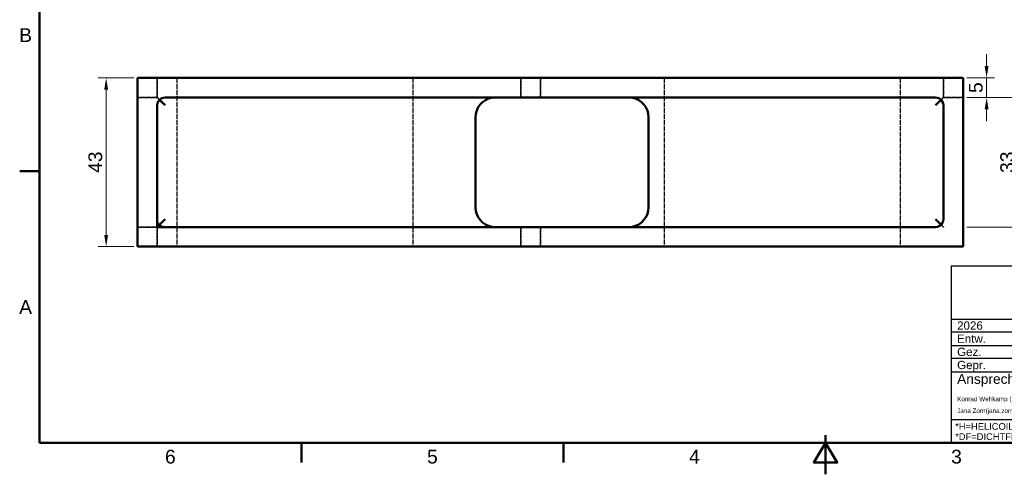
# Model space of a CAD drawing. Header units: metres. Extents: x 2 to 418, y 2 to 295.
# Tile 1 of 4: x 5 to 256, y 2 to 118. Entities that reach past the tile are written whole.
import ezdxf
from ezdxf.enums import TextEntityAlignment as Align

# ---------------------------------------------------------------- set-up
doc = ezdxf.new("R2010")
doc.units = ezdxf.units.M
doc.linetypes.add('DASHED', pattern=[1.524, 1.27, -0.254])
for name, color, linetype, lineweight in [('MASS', 7, 'CONTINUOUS', 18), ('RAHMEN', 7, 'CONTINUOUS', 50), ('SCHRIFTFELD', 7, 'Continuous', 25), ('SICHT', 7, 'CONTINUOUS', 50), ('TEXT', 7, 'CONTINUOUS', 25), ('VERDECKT', 7, 'DASHED', 25)]:
    doc.layers.add(name, color=color, linetype=linetype, lineweight=lineweight)
doc.styles.add('ISO', font='arial.ttf')
doc.styles.get("Standard").update_dxf_attribs({"font": 'arial.ttf'})
doc.dimstyles.new('ISO_HZ', dxfattribs={"dimtxt": 3.5, "dimasz": 3, "dimexe": 2, "dimexo": 1, "dimgap": 1, "dimtad": 1, "dimtxsty": 'Standard', "dimcen": 2.5, "dimclrd": 7, "dimclre": 7, "dimclrt": 7, "dimazin": 3, "dimtfac": 1, "dimtmove": 0, "dimatfit": 3, "dimlwd": 18, "dimlwe": 18})

msp = doc.modelspace()

# ---------------------------------------------------------------- linework, layer by layer
at = {"layer": 'RAHMEN'}
for p, q in [((10, 79.25), (5, 79.25)), ((210, 2), (210, 12)), ((76.667, 10), (76.667, 5)), ((143.333, 10), (143.333, 5)), ((210, 10), (210, 5))]:
    msp.add_line(p, q, dxfattribs=at)
for points in [[(10, 10), (410, 10), (410, 287), (10, 287)], [(210, 10), (207, 5), (213, 5)]]:
    msp.add_lwpolyline(points, close=True, dxfattribs=at)
at = {"layer": 'SCHRIFTFELD'}
for p, q in [((242, 41.5), (294, 41.5)), ((242, 38.3), (294, 38.3)), ((242, 34.8), (294, 34.8)), ((242, 31.6), (294, 31.6)), ((242, 28.1), (410, 28.1)), ((242, 16), (410, 16))]:
    msp.add_line(p, q, dxfattribs=at)
msp.add_lwpolyline([(242, 10), (410, 10), (410, 55), (242, 55)], close=True, dxfattribs=at)
at = {"layer": 'SICHT'}
for points in [[(245, 103), (35, 103)], [(35, 103), (35, 60)], [(245, 103), (245, 60)], [(42, 98), (41.482, 97.932), (41, 97.732), (40.586, 97.414), (40.268, 97), (40.068, 96.518), (40, 96)], [(42, 98), (238, 98)], [(126, 98), (125.132, 97.924), (124.29, 97.698), (123.5, 97.33), (122.786, 96.83), (122.17, 96.214), (121.67, 95.5), (121.302, 94.71), (121.076, 93.868), (121, 93)], [(165, 93), (164.924, 93.868), (164.698, 94.71), (164.33, 95.5), (163.83, 96.214), (163.214, 96.83), (162.5, 97.33), (161.71, 97.698), (160.868, 97.924), (160, 98)], [(240, 96), (239.932, 96.518), (239.732, 97), (239.414, 97.414), (239, 97.732), (238.518, 97.932), (238, 98)], [(40, 65), (40, 96)], [(40.586, 97.414), (40.667, 97.333), (40.753, 97.247), (40.843, 97.157), (40.936, 97.064), (41.033, 96.967), (41.132, 96.868), (41.235, 96.765), (41.339, 96.661), (41.446, 96.554), (41.555, 96.445), (41.665, 96.335), (41.776, 96.224), (41.888, 96.112), (42, 96)], [(238, 96), (238.112, 96.112), (238.224, 96.224), (238.335, 96.335), (238.445, 96.445), (238.554, 96.554), (238.661, 96.661), (238.765, 96.765), (238.868, 96.868), (238.967, 96.967), (239.064, 97.064), (239.157, 97.157), (239.247, 97.247), (239.333, 97.333), (239.414, 97.414)], [(240, 96), (240, 67)], [(121, 70), (121, 93)], [(165, 93), (165, 70)], [(121, 70), (121.076, 69.132), (121.302, 68.29), (121.67, 67.5), (122.17, 66.786), (122.786, 66.17), (123.5, 65.67), (124.29, 65.302), (125.132, 65.076), (126, 65)], [(160, 65), (160.868, 65.076), (161.71, 65.302), (162.5, 65.67), (163.214, 66.17), (163.83, 66.786), (164.33, 67.5), (164.698, 68.29), (164.924, 69.132), (165, 70)], [(42, 67), (41.776, 66.776), (41.555, 66.555), (41.339, 66.339), (41.132, 66.132), (40.936, 65.936), (40.753, 65.753), (40.586, 65.586), (40.436, 65.436), (40.307, 65.307), (40.198, 65.198), (40.112, 65.112), (40.05, 65.05), (40.013, 65.013), (40, 65)], [(238, 67), (238.112, 66.888), (238.224, 66.776), (238.335, 66.665), (238.445, 66.555), (238.554, 66.446), (238.661, 66.339), (238.765, 66.235), (238.868, 66.132), (238.967, 66.033), (239.064, 65.936), (239.157, 65.843), (239.247, 65.753), (239.333, 65.667), (239.414, 65.586)], [(238, 65), (238.518, 65.068), (239, 65.268), (239.414, 65.586), (239.732, 66), (239.932, 66.482), (240, 67)], [(238, 65), (40, 65)], [(245, 60), (35, 60)]]:
    msp.add_lwpolyline(points, dxfattribs=at)
at = {"layer": 'VERDECKT'}
for points in [[(35, 103), (245, 103)], [(35, 103), (35, 60)], [(40, 103), (40, 98)], [(42, 103), (41.776, 103), (41.555, 103), (41.339, 103), (41.132, 103), (40.936, 103), (40.753, 103), (40.586, 103), (40.436, 103), (40.307, 103), (40.198, 103), (40.112, 103), (40.05, 103), (40.013, 103), (40, 103)], [(40, 103), (40.013, 103), (40.05, 103), (40.112, 103), (40.198, 103), (40.307, 103), (40.436, 103), (40.586, 103), (40.753, 103), (40.936, 103), (41.132, 103), (41.339, 103), (41.555, 103), (41.776, 103), (42, 103)], [(40, 98), (40, 103)], [(40, 103), (40, 98)], [(42, 103), (41.776, 103), (41.555, 103), (41.339, 103), (41.132, 103), (40.936, 103), (40.753, 103), (40.586, 103), (40.436, 103), (40.307, 103), (40.198, 103), (40.112, 103), (40.05, 103), (40.013, 103), (40, 103)], [(40, 103), (40.013, 103), (40.05, 103), (40.112, 103), (40.198, 103), (40.307, 103), (40.436, 103), (40.586, 103), (40.753, 103), (40.936, 103), (41.132, 103), (41.339, 103), (41.555, 103), (41.776, 103), (42, 103)], [(40, 98), (40, 103)], [(130.5, 103), (42, 103)], [(42, 103), (130.5, 103)], [(42, 103), (127.5, 103)], [(127.5, 103), (42, 103)], [(48, 103), (47.664, 103), (47.332, 103), (47.009, 103), (46.698, 103), (46.404, 103), (46.13, 103), (45.879, 103), (45.655, 103), (45.46, 103), (45.297, 103), (45.168, 103), (45.075, 103), (45.019, 103), (45, 103)], [(45, 103), (45.019, 103), (45.075, 103), (45.168, 103), (45.297, 103), (45.46, 103), (45.655, 103), (45.879, 103), (46.13, 103), (46.404, 103), (46.698, 103), (47.009, 103), (47.332, 103), (47.664, 103), (48, 103)], [(45, 103), (45, 60)], [(102, 103), (48, 103)], [(48, 103), (102, 103)], [(102, 103), (102.336, 103), (102.668, 103), (102.991, 103), (103.302, 103), (103.596, 103), (103.87, 103), (104.121, 103), (104.345, 103), (104.54, 103), (104.703, 103), (104.832, 103), (104.925, 103), (104.981, 103), (105, 103)], [(105, 103), (104.981, 103), (104.925, 103), (104.832, 103), (104.703, 103), (104.54, 103), (104.345, 103), (104.121, 103), (103.87, 103), (103.596, 103), (103.302, 103), (102.991, 103), (102.668, 103), (102.336, 103), (102, 103)], [(105, 103), (105, 60)], [(132.5, 103), (132.469, 103), (132.375, 103), (132.219, 103), (132.005, 103), (131.734, 103), (131.409, 103), (131.036, 103), (130.617, 103), (130.16, 103), (129.669, 103), (129.151, 103), (128.613, 103), (128.06, 103), (127.5, 103)], [(127.5, 103), (128.06, 103), (128.613, 103), (129.151, 103), (129.669, 103), (130.16, 103), (130.617, 103), (131.036, 103), (131.409, 103), (131.734, 103), (132.005, 103), (132.219, 103), (132.375, 103), (132.469, 103), (132.5, 103)], [(130.5, 103), (130.724, 103), (130.945, 103), (131.161, 103), (131.368, 103), (131.564, 103), (131.747, 103), (131.914, 103), (132.064, 103), (132.193, 103), (132.302, 103), (132.388, 103), (132.45, 103), (132.487, 103), (132.5, 103)], [(132.5, 103), (132.487, 103), (132.45, 103), (132.388, 103), (132.302, 103), (132.193, 103), (132.064, 103), (131.914, 103), (131.747, 103), (131.564, 103), (131.368, 103), (131.161, 103), (130.945, 103), (130.724, 103), (130.5, 103)], [(132.5, 103), (132.5, 98)], [(132.5, 98), (132.5, 103)], [(132.5, 103), (132.5, 98)], [(132.5, 98), (132.5, 103)], [(137.5, 103), (137.513, 103), (137.55, 103), (137.612, 103), (137.698, 103), (137.807, 103), (137.936, 103), (138.086, 103), (138.253, 103), (138.436, 103), (138.632, 103), (138.839, 103), (139.055, 103), (139.276, 103), (139.5, 103)], [(137.5, 98), (137.5, 103)], [(137.5, 103), (137.5, 98)], [(137.5, 103), (137.5, 98)], [(139.5, 103), (139.276, 103), (139.055, 103), (138.839, 103), (138.632, 103), (138.436, 103), (138.253, 103), (138.086, 103), (137.936, 103), (137.807, 103), (137.698, 103), (137.612, 103), (137.55, 103), (137.513, 103), (137.5, 103)], [(142.5, 103), (141.94, 103), (141.387, 103), (140.849, 103), (140.331, 103), (139.84, 103), (139.383, 103), (138.964, 103), (138.591, 103), (138.266, 103), (137.995, 103), (137.781, 103), (137.625, 103), (137.531, 103), (137.5, 103)], [(137.5, 103), (137.531, 103), (137.625, 103), (137.781, 103), (137.995, 103), (138.266, 103), (138.591, 103), (138.964, 103), (139.383, 103), (139.84, 103), (140.331, 103), (140.849, 103), (141.387, 103), (141.94, 103), (142.5, 103)], [(137.5, 98), (137.5, 103)], [(139.5, 103), (238, 103)], [(238, 103), (139.5, 103)], [(142.5, 103), (238, 103)], [(240, 103), (142.5, 103)], [(172, 103), (171.664, 103), (171.332, 103), (171.009, 103), (170.698, 103), (170.404, 103), (170.13, 103), (169.879, 103), (169.655, 103), (169.46, 103), (169.297, 103), (169.168, 103), (169.075, 103), (169.019, 103), (169, 103)], [(169, 103), (169.019, 103), (169.075, 103), (169.168, 103), (169.297, 103), (169.46, 103), (169.655, 103), (169.879, 103), (170.13, 103), (170.404, 103), (170.698, 103), (171.009, 103), (171.332, 103), (171.664, 103), (172, 103)], [(169, 103), (169, 60)], [(226, 103), (172, 103)], [(172, 103), (226, 103)], [(226, 103), (226.336, 103), (226.668, 103), (226.991, 103), (227.302, 103), (227.596, 103), (227.87, 103), (228.121, 103), (228.345, 103), (228.54, 103), (228.703, 103), (228.832, 103), (228.925, 103), (228.981, 103), (229, 103)], [(229, 103), (228.981, 103), (228.925, 103), (228.832, 103), (228.703, 103), (228.54, 103), (228.345, 103), (228.121, 103), (227.87, 103), (227.596, 103), (227.302, 103), (226.991, 103), (226.668, 103), (226.336, 103), (226, 103)], [(229, 103), (229, 60)], [(240, 103), (239.987, 103), (239.95, 103), (239.888, 103), (239.802, 103), (239.693, 103), (239.564, 103), (239.414, 103), (239.247, 103), (239.064, 103), (238.868, 103), (238.661, 103), (238.445, 103), (238.224, 103), (238, 103)], [(238, 103), (238.224, 103), (238.445, 103), (238.661, 103), (238.868, 103), (239.064, 103), (239.247, 103), (239.414, 103), (239.564, 103), (239.693, 103), (239.802, 103), (239.888, 103), (239.95, 103), (239.987, 103), (240, 103)], [(240, 103), (239.987, 103), (239.95, 103), (239.888, 103), (239.802, 103), (239.693, 103), (239.564, 103), (239.414, 103), (239.247, 103), (239.064, 103), (238.868, 103), (238.661, 103), (238.445, 103), (238.224, 103), (238, 103)], [(240, 98), (240, 103)], [(240, 98), (240, 103)], [(240, 103), (240, 98)], [(240, 98), (240, 103)], [(245, 103), (245, 60)], [(35, 98), (35, 97.987), (35, 97.95), (35, 97.888), (35, 97.802), (35, 97.693), (35, 97.564), (35, 97.414), (35, 97.247), (35, 97.064), (35, 96.868), (35, 96.661), (35, 96.445), (35, 96.224), (35, 96)], [(40, 98), (35, 98)], [(35, 98), (40, 98)], [(35, 96), (35, 96.224), (35, 96.445), (35, 96.661), (35, 96.868), (35, 97.064), (35, 97.247), (35, 97.414), (35, 97.564), (35, 97.693), (35, 97.802), (35, 97.888), (35, 97.95), (35, 97.987), (35, 98)], [(35, 98), (35, 97.987), (35, 97.95), (35, 97.888), (35, 97.802), (35, 97.693), (35, 97.564), (35, 97.414), (35, 97.247), (35, 97.064), (35, 96.868), (35, 96.661), (35, 96.445), (35, 96.224), (35, 96)], [(40, 98), (35, 98)], [(35, 98), (40, 98)], [(35, 96), (35, 96.224), (35, 96.445), (35, 96.661), (35, 96.868), (35, 97.064), (35, 97.247), (35, 97.414), (35, 97.564), (35, 97.693), (35, 97.802), (35, 97.888), (35, 97.95), (35, 97.987), (35, 98)], [(40, 98), (40.003, 97.997), (40.013, 97.987), (40.028, 97.972), (40.05, 97.95), (40.078, 97.922), (40.112, 97.888), (40.152, 97.848), (40.198, 97.802), (40.25, 97.75), (40.307, 97.693), (40.369, 97.631), (40.436, 97.564), (40.509, 97.491), (40.586, 97.414)], [(40, 96), (40.068, 96.518), (40.268, 97), (40.586, 97.414), (41, 97.732), (41.482, 97.932), (42, 98)], [(42, 96), (41.776, 96.224), (41.555, 96.445), (41.339, 96.661), (41.132, 96.868), (40.936, 97.064), (40.753, 97.247), (40.586, 97.414), (40.436, 97.564), (40.307, 97.693), (40.198, 97.802), (40.112, 97.888), (40.05, 97.95), (40.013, 97.987), (40, 98)], [(40, 98), (40.003, 97.997), (40.013, 97.987), (40.028, 97.972), (40.05, 97.95), (40.078, 97.922), (40.112, 97.888), (40.152, 97.848), (40.198, 97.802), (40.25, 97.75), (40.307, 97.693), (40.369, 97.631), (40.436, 97.564), (40.509, 97.491), (40.586, 97.414)], [(40.586, 97.414), (40.509, 97.491), (40.436, 97.564), (40.369, 97.631), (40.307, 97.693), (40.25, 97.75), (40.198, 97.802), (40.152, 97.848), (40.112, 97.888), (40.078, 97.922), (40.05, 97.95), (40.028, 97.972), (40.013, 97.987), (40.003, 97.997), (40, 98)], [(40.586, 97.414), (40.667, 97.491), (40.753, 97.564), (40.843, 97.631), (40.936, 97.693), (41.033, 97.75), (41.132, 97.802), (41.235, 97.848), (41.339, 97.888), (41.446, 97.922), (41.555, 97.95), (41.665, 97.972), (41.776, 97.987), (41.888, 97.997), (42, 98)], [(42, 98), (41.888, 97.997), (41.776, 97.987), (41.665, 97.972), (41.555, 97.95), (41.446, 97.922), (41.339, 97.888), (41.235, 97.848), (41.132, 97.802), (41.033, 97.75), (40.936, 97.693), (40.843, 97.631), (40.753, 97.564), (40.667, 97.491), (40.586, 97.414)], [(130.5, 98), (42, 98)], [(42, 98), (130.5, 98)], [(238, 98), (42, 98)], [(121, 93), (121.076, 93.868), (121.302, 94.71), (121.67, 95.5), (122.17, 96.214), (122.786, 96.83), (123.5, 97.33), (124.29, 97.698), (125.132, 97.924), (126, 98)], [(126, 98), (127.5, 98)], [(127.5, 98), (126, 98)], [(127.5, 98), (128.06, 98), (128.613, 98), (129.151, 98), (129.669, 98), (130.16, 98), (130.617, 98), (131.036, 98), (131.409, 98), (131.734, 98), (132.005, 98), (132.219, 98), (132.375, 98), (132.469, 98), (132.5, 98)], [(132.5, 98), (132.469, 98), (132.375, 98), (132.219, 98), (132.005, 98), (131.734, 98), (131.409, 98), (131.036, 98), (130.617, 98), (130.16, 98), (129.669, 98), (129.151, 98), (128.613, 98), (128.06, 98), (127.5, 98)], [(132.5, 98), (132.487, 98), (132.45, 98), (132.388, 98), (132.302, 98), (132.193, 98), (132.064, 98), (131.914, 98), (131.747, 98), (131.564, 98), (131.368, 98), (131.161, 98), (130.945, 98), (130.724, 98), (130.5, 98)], [(130.5, 98), (130.724, 98), (130.945, 98), (131.161, 98), (131.368, 98), (131.564, 98), (131.747, 98), (131.914, 98), (132.064, 98), (132.193, 98), (132.302, 98), (132.388, 98), (132.45, 98), (132.487, 98), (132.5, 98)], [(139.5, 98), (139.276, 98), (139.055, 98), (138.839, 98), (138.632, 98), (138.436, 98), (138.253, 98), (138.086, 98), (137.936, 98), (137.807, 98), (137.698, 98), (137.612, 98), (137.55, 98), (137.513, 98), (137.5, 98)], [(137.5, 98), (137.513, 98), (137.55, 98), (137.612, 98), (137.698, 98), (137.807, 98), (137.936, 98), (138.086, 98), (138.253, 98), (138.436, 98), (138.632, 98), (138.839, 98), (139.055, 98), (139.276, 98), (139.5, 98)], [(142.5, 98), (141.94, 98), (141.387, 98), (140.849, 98), (140.331, 98), (139.84, 98), (139.383, 98), (138.964, 98), (138.591, 98), (138.266, 98), (137.995, 98), (137.781, 98), (137.625, 98), (137.531, 98), (137.5, 98)], [(137.5, 98), (137.531, 98), (137.625, 98), (137.781, 98), (137.995, 98), (138.266, 98), (138.591, 98), (138.964, 98), (139.383, 98), (139.84, 98), (140.331, 98), (140.849, 98), (141.387, 98), (141.94, 98), (142.5, 98)], [(139.5, 98), (238, 98)], [(238, 98), (139.5, 98)], [(160, 98), (142.5, 98)], [(142.5, 98), (160, 98)], [(160, 98), (160.868, 97.924), (161.71, 97.698), (162.5, 97.33), (163.214, 96.83), (163.83, 96.214), (164.33, 95.5), (164.698, 94.71), (164.924, 93.868), (165, 93)], [(238, 98), (238.112, 97.997), (238.224, 97.987), (238.335, 97.972), (238.445, 97.95), (238.554, 97.922), (238.661, 97.888), (238.765, 97.848), (238.868, 97.802), (238.967, 97.75), (239.064, 97.693), (239.157, 97.631), (239.247, 97.564), (239.333, 97.491), (239.414, 97.414)], [(238, 98), (238.518, 97.932), (239, 97.732), (239.414, 97.414), (239.732, 97), (239.932, 96.518), (240, 96)], [(239.414, 97.414), (239.333, 97.491), (239.247, 97.564), (239.157, 97.631), (239.064, 97.693), (238.967, 97.75), (238.868, 97.802), (238.765, 97.848), (238.661, 97.888), (238.554, 97.922), (238.445, 97.95), (238.335, 97.972), (238.224, 97.987), (238.112, 97.997), (238, 98)], [(239.414, 97.414), (239.491, 97.491), (239.564, 97.564), (239.631, 97.631), (239.693, 97.693), (239.75, 97.75), (239.802, 97.802), (239.848, 97.848), (239.888, 97.888), (239.922, 97.922), (239.95, 97.95), (239.972, 97.972), (239.987, 97.987), (239.997, 97.997), (240, 98)], [(240, 98), (239.997, 97.997), (239.987, 97.987), (239.972, 97.972), (239.95, 97.95), (239.922, 97.922), (239.888, 97.888), (239.848, 97.848), (239.802, 97.802), (239.75, 97.75), (239.693, 97.693), (239.631, 97.631), (239.564, 97.564), (239.491, 97.491), (239.414, 97.414)], [(239.414, 97.414), (239.491, 97.491), (239.564, 97.564), (239.631, 97.631), (239.693, 97.693), (239.75, 97.75), (239.802, 97.802), (239.848, 97.848), (239.888, 97.888), (239.922, 97.922), (239.95, 97.95), (239.972, 97.972), (239.987, 97.987), (239.997, 97.997), (240, 98)], [(245, 98), (240, 98)], [(245, 98), (240, 98)], [(240, 98), (245, 98)], [(245, 98), (240, 98)], [(245, 96), (245, 96.224), (245, 96.445), (245, 96.661), (245, 96.868), (245, 97.064), (245, 97.247), (245, 97.414), (245, 97.564), (245, 97.693), (245, 97.802), (245, 97.888), (245, 97.95), (245, 97.987), (245, 98)], [(245, 98), (245, 97.987), (245, 97.95), (245, 97.888), (245, 97.802), (245, 97.693), (245, 97.564), (245, 97.414), (245, 97.247), (245, 97.064), (245, 96.868), (245, 96.661), (245, 96.445), (245, 96.224), (245, 96)], [(245, 96), (245, 96.224), (245, 96.445), (245, 96.661), (245, 96.868), (245, 97.064), (245, 97.247), (245, 97.414), (245, 97.564), (245, 97.693), (245, 97.802), (245, 97.888), (245, 97.95), (245, 97.987), (245, 98)], [(245, 67), (245, 98)], [(35, 67), (35, 96)], [(35, 67), (35, 96)], [(35, 96), (35, 65)], [(35, 96), (35, 67)], [(40.586, 97.414), (40.509, 97.333), (40.436, 97.247), (40.369, 97.157), (40.307, 97.064), (40.25, 96.967), (40.198, 96.868), (40.152, 96.765), (40.112, 96.661), (40.078, 96.554), (40.05, 96.445), (40.028, 96.335), (40.013, 96.224), (40.003, 96.112), (40, 96)], [(40, 96), (40.003, 96.112), (40.013, 96.224), (40.028, 96.335), (40.05, 96.445), (40.078, 96.554), (40.112, 96.661), (40.152, 96.765), (40.198, 96.868), (40.25, 96.967), (40.307, 97.064), (40.369, 97.157), (40.436, 97.247), (40.509, 97.333), (40.586, 97.414)], [(40, 67), (40, 96)], [(40, 96), (40, 67)], [(40, 65), (40, 96)], [(240, 96), (239.997, 96.112), (239.987, 96.224), (239.972, 96.335), (239.95, 96.445), (239.922, 96.554), (239.888, 96.661), (239.848, 96.765), (239.802, 96.868), (239.75, 96.967), (239.693, 97.064), (239.631, 97.157), (239.564, 97.247), (239.491, 97.333), (239.414, 97.414)], [(239.414, 97.414), (239.491, 97.333), (239.564, 97.247), (239.631, 97.157), (239.693, 97.064), (239.75, 96.967), (239.802, 96.868), (239.848, 96.765), (239.888, 96.661), (239.922, 96.554), (239.95, 96.445), (239.972, 96.335), (239.987, 96.224), (239.997, 96.112), (240, 96)], [(240, 96), (240, 67)], [(240, 67), (240, 96)], [(240, 96), (240, 67)], [(245, 96), (245, 67)], [(245, 67), (245, 96)], [(245, 96), (245, 67)], [(121, 93), (121, 70)], [(165, 70), (165, 93)], [(126, 65), (125.132, 65.076), (124.29, 65.302), (123.5, 65.67), (122.786, 66.17), (122.17, 66.786), (121.67, 67.5), (121.302, 68.29), (121.076, 69.132), (121, 70)], [(165, 70), (164.924, 69.132), (164.698, 68.29), (164.33, 67.5), (163.83, 66.786), (163.214, 66.17), (162.5, 65.67), (161.71, 65.302), (160.868, 65.076), (160, 65)], [(35, 67), (35, 66.776), (35, 66.555), (35, 66.339), (35, 66.132), (35, 65.936), (35, 65.753), (35, 65.586), (35, 65.436), (35, 65.307), (35, 65.198), (35, 65.112), (35, 65.05), (35, 65.013), (35, 65)], [(35, 65), (35, 65.013), (35, 65.05), (35, 65.112), (35, 65.198), (35, 65.307), (35, 65.436), (35, 65.586), (35, 65.753), (35, 65.936), (35, 66.132), (35, 66.339), (35, 66.555), (35, 66.776), (35, 67)], [(35, 67), (35, 66.776), (35, 66.555), (35, 66.339), (35, 66.132), (35, 65.936), (35, 65.753), (35, 65.586), (35, 65.436), (35, 65.307), (35, 65.198), (35, 65.112), (35, 65.05), (35, 65.013), (35, 65)], [(40.586, 65.586), (40.509, 65.667), (40.436, 65.753), (40.369, 65.843), (40.307, 65.936), (40.25, 66.033), (40.198, 66.132), (40.152, 66.235), (40.112, 66.339), (40.078, 66.446), (40.05, 66.555), (40.028, 66.665), (40.013, 66.776), (40.003, 66.888), (40, 67)], [(42, 65), (41.482, 65.068), (41, 65.268), (40.586, 65.586), (40.268, 66), (40.068, 66.482), (40, 67)], [(42, 67), (41.776, 66.776), (41.555, 66.555), (41.339, 66.339), (41.132, 66.132), (40.936, 65.936), (40.753, 65.753), (40.586, 65.586), (40.436, 65.436), (40.307, 65.307), (40.198, 65.198), (40.112, 65.112), (40.05, 65.05), (40.013, 65.013), (40, 65)], [(40, 65), (40.003, 65.003), (40.013, 65.013), (40.028, 65.028), (40.05, 65.05), (40.078, 65.078), (40.112, 65.112), (40.152, 65.152), (40.198, 65.198), (40.25, 65.25), (40.307, 65.307), (40.369, 65.369), (40.436, 65.436), (40.509, 65.509), (40.586, 65.586)], [(40.586, 65.586), (40.667, 65.509), (40.753, 65.436), (40.843, 65.369), (40.936, 65.307), (41.033, 65.25), (41.132, 65.198), (41.235, 65.152), (41.339, 65.112), (41.446, 65.078), (41.555, 65.05), (41.665, 65.028), (41.776, 65.013), (41.888, 65.003), (42, 65)], [(238, 67), (238.224, 66.776), (238.445, 66.555), (238.661, 66.339), (238.868, 66.132), (239.064, 65.936), (239.247, 65.753), (239.414, 65.586), (239.564, 65.436), (239.693, 65.307), (239.802, 65.198), (239.888, 65.112), (239.95, 65.05), (239.987, 65.013), (240, 65)], [(240, 67), (239.932, 66.482), (239.732, 66), (239.414, 65.586), (239, 65.268), (238.518, 65.068), (238, 65)], [(239.414, 65.586), (239.333, 65.509), (239.247, 65.436), (239.157, 65.369), (239.064, 65.307), (238.967, 65.25), (238.868, 65.198), (238.765, 65.152), (238.661, 65.112), (238.554, 65.078), (238.445, 65.05), (238.335, 65.028), (238.224, 65.013), (238.112, 65.003), (238, 65)], [(238, 65), (238.112, 65.003), (238.224, 65.013), (238.335, 65.028), (238.445, 65.05), (238.554, 65.078), (238.661, 65.112), (238.765, 65.152), (238.868, 65.198), (238.967, 65.25), (239.064, 65.307), (239.157, 65.369), (239.247, 65.436), (239.333, 65.509), (239.414, 65.586)], [(239.414, 65.586), (239.491, 65.667), (239.564, 65.753), (239.631, 65.843), (239.693, 65.936), (239.75, 66.033), (239.802, 66.132), (239.848, 66.235), (239.888, 66.339), (239.922, 66.446), (239.95, 66.555), (239.972, 66.665), (239.987, 66.776), (239.997, 66.888), (240, 67)], [(239.414, 65.586), (239.491, 65.667), (239.564, 65.753), (239.631, 65.843), (239.693, 65.936), (239.75, 66.033), (239.802, 66.132), (239.848, 66.235), (239.888, 66.339), (239.922, 66.446), (239.95, 66.555), (239.972, 66.665), (239.987, 66.776), (239.997, 66.888), (240, 67)], [(240, 65), (239.997, 65.003), (239.987, 65.013), (239.972, 65.028), (239.95, 65.05), (239.922, 65.078), (239.888, 65.112), (239.848, 65.152), (239.802, 65.198), (239.75, 65.25), (239.693, 65.307), (239.631, 65.369), (239.564, 65.436), (239.491, 65.509), (239.414, 65.586)], [(239.414, 65.586), (239.491, 65.509), (239.564, 65.436), (239.631, 65.369), (239.693, 65.307), (239.75, 65.25), (239.802, 65.198), (239.848, 65.152), (239.888, 65.112), (239.922, 65.078), (239.95, 65.05), (239.972, 65.028), (239.987, 65.013), (239.997, 65.003), (240, 65)], [(239.414, 65.586), (239.491, 65.509), (239.564, 65.436), (239.631, 65.369), (239.693, 65.307), (239.75, 65.25), (239.802, 65.198), (239.848, 65.152), (239.888, 65.112), (239.922, 65.078), (239.95, 65.05), (239.972, 65.028), (239.987, 65.013), (239.997, 65.003), (240, 65)], [(35, 65), (40, 65)], [(40, 65), (35, 65)], [(35, 65), (40, 65)], [(40, 65), (35, 65)], [(40, 60), (40, 65)], [(40, 65), (130.5, 65)], [(40, 65), (40, 60)], [(40, 60), (40, 65)], [(40, 65), (40, 60)], [(42, 65), (238, 65)], [(130.5, 65), (42, 65)], [(126, 65), (127.5, 65)], [(127.5, 65), (126, 65)], [(127.5, 65), (128.06, 65), (128.613, 65), (129.151, 65), (129.669, 65), (130.16, 65), (130.617, 65), (131.036, 65), (131.409, 65), (131.734, 65), (132.005, 65), (132.219, 65), (132.375, 65), (132.469, 65), (132.5, 65)], [(132.5, 65), (132.469, 65), (132.375, 65), (132.219, 65), (132.005, 65), (131.734, 65), (131.409, 65), (131.036, 65), (130.617, 65), (130.16, 65), (129.669, 65), (129.151, 65), (128.613, 65), (128.06, 65), (127.5, 65)], [(130.5, 65), (130.724, 65), (130.945, 65), (131.161, 65), (131.368, 65), (131.564, 65), (131.747, 65), (131.914, 65), (132.064, 65), (132.193, 65), (132.302, 65), (132.388, 65), (132.45, 65), (132.487, 65), (132.5, 65)], [(132.5, 65), (132.487, 65), (132.45, 65), (132.388, 65), (132.302, 65), (132.193, 65), (132.064, 65), (131.914, 65), (131.747, 65), (131.564, 65), (131.368, 65), (131.161, 65), (130.945, 65), (130.724, 65), (130.5, 65)], [(132.5, 65), (132.5, 60)], [(132.5, 60), (132.5, 65)], [(132.5, 65), (132.5, 60)], [(132.5, 60), (132.5, 65)], [(137.5, 65), (137.513, 65), (137.55, 65), (137.612, 65), (137.698, 65), (137.807, 65), (137.936, 65), (138.086, 65), (138.253, 65), (138.436, 65), (138.632, 65), (138.839, 65), (139.055, 65), (139.276, 65), (139.5, 65)], [(137.5, 60), (137.5, 65)], [(137.5, 65), (137.5, 60)], [(137.5, 65), (137.5, 60)], [(139.5, 65), (139.276, 65), (139.055, 65), (138.839, 65), (138.632, 65), (138.436, 65), (138.253, 65), (138.086, 65), (137.936, 65), (137.807, 65), (137.698, 65), (137.612, 65), (137.55, 65), (137.513, 65), (137.5, 65)], [(142.5, 65), (141.94, 65), (141.387, 65), (140.849, 65), (140.331, 65), (139.84, 65), (139.383, 65), (138.964, 65), (138.591, 65), (138.266, 65), (137.995, 65), (137.781, 65), (137.625, 65), (137.531, 65), (137.5, 65)], [(137.5, 65), (137.531, 65), (137.625, 65), (137.781, 65), (137.995, 65), (138.266, 65), (138.591, 65), (138.964, 65), (139.383, 65), (139.84, 65), (140.331, 65), (140.849, 65), (141.387, 65), (141.94, 65), (142.5, 65)], [(137.5, 60), (137.5, 65)], [(238, 65), (139.5, 65)], [(139.5, 65), (238, 65)], [(160, 65), (142.5, 65)], [(142.5, 65), (160, 65)], [(35, 60), (245, 60)], [(40, 60), (130.5, 60)], [(40, 60), (40.013, 60), (40.05, 60), (40.112, 60), (40.198, 60), (40.307, 60), (40.436, 60), (40.586, 60), (40.753, 60), (40.936, 60), (41.132, 60), (41.339, 60), (41.555, 60), (41.776, 60), (42, 60)], [(42, 60), (41.776, 60), (41.555, 60), (41.339, 60), (41.132, 60), (40.936, 60), (40.753, 60), (40.586, 60), (40.436, 60), (40.307, 60), (40.198, 60), (40.112, 60), (40.05, 60), (40.013, 60), (40, 60)], [(40, 60), (40.013, 60), (40.05, 60), (40.112, 60), (40.198, 60), (40.307, 60), (40.436, 60), (40.586, 60), (40.753, 60), (40.936, 60), (41.132, 60), (41.339, 60), (41.555, 60), (41.776, 60), (42, 60)], [(130.5, 60), (42, 60)], [(127.5, 60), (42, 60)], [(42, 60), (127.5, 60)], [(48, 60), (47.664, 60), (47.332, 60), (47.009, 60), (46.698, 60), (46.404, 60), (46.13, 60), (45.879, 60), (45.655, 60), (45.46, 60), (45.297, 60), (45.168, 60), (45.075, 60), (45.019, 60), (45, 60)], [(45, 60), (45.019, 60), (45.075, 60), (45.168, 60), (45.297, 60), (45.46, 60), (45.655, 60), (45.879, 60), (46.13, 60), (46.404, 60), (46.698, 60), (47.009, 60), (47.332, 60), (47.664, 60), (48, 60)], [(48, 60), (102, 60)], [(102, 60), (48, 60)], [(102, 60), (102.336, 60), (102.668, 60), (102.991, 60), (103.302, 60), (103.596, 60), (103.87, 60), (104.121, 60), (104.345, 60), (104.54, 60), (104.703, 60), (104.832, 60), (104.925, 60), (104.981, 60), (105, 60)], [(105, 60), (104.981, 60), (104.925, 60), (104.832, 60), (104.703, 60), (104.54, 60), (104.345, 60), (104.121, 60), (103.87, 60), (103.596, 60), (103.302, 60), (102.991, 60), (102.668, 60), (102.336, 60), (102, 60)], [(127.5, 60), (128.06, 60), (128.613, 60), (129.151, 60), (129.669, 60), (130.16, 60), (130.617, 60), (131.036, 60), (131.409, 60), (131.734, 60), (132.005, 60), (132.219, 60), (132.375, 60), (132.469, 60), (132.5, 60)], [(132.5, 60), (132.469, 60), (132.375, 60), (132.219, 60), (132.005, 60), (131.734, 60), (131.409, 60), (131.036, 60), (130.617, 60), (130.16, 60), (129.669, 60), (129.151, 60), (128.613, 60), (128.06, 60), (127.5, 60)], [(132.5, 60), (132.487, 60), (132.45, 60), (132.388, 60), (132.302, 60), (132.193, 60), (132.064, 60), (131.914, 60), (131.747, 60), (131.564, 60), (131.368, 60), (131.161, 60), (130.945, 60), (130.724, 60), (130.5, 60)], [(130.5, 60), (130.724, 60), (130.945, 60), (131.161, 60), (131.368, 60), (131.564, 60), (131.747, 60), (131.914, 60), (132.064, 60), (132.193, 60), (132.302, 60), (132.388, 60), (132.45, 60), (132.487, 60), (132.5, 60)], [(139.5, 60), (139.276, 60), (139.055, 60), (138.839, 60), (138.632, 60), (138.436, 60), (138.253, 60), (138.086, 60), (137.936, 60), (137.807, 60), (137.698, 60), (137.612, 60), (137.55, 60), (137.513, 60), (137.5, 60)], [(137.5, 60), (137.513, 60), (137.55, 60), (137.612, 60), (137.698, 60), (137.807, 60), (137.936, 60), (138.086, 60), (138.253, 60), (138.436, 60), (138.632, 60), (138.839, 60), (139.055, 60), (139.276, 60), (139.5, 60)], [(137.5, 60), (137.531, 60), (137.625, 60), (137.781, 60), (137.995, 60), (138.266, 60), (138.591, 60), (138.964, 60), (139.383, 60), (139.84, 60), (140.331, 60), (140.849, 60), (141.387, 60), (141.94, 60), (142.5, 60)], [(142.5, 60), (141.94, 60), (141.387, 60), (140.849, 60), (140.331, 60), (139.84, 60), (139.383, 60), (138.964, 60), (138.591, 60), (138.266, 60), (137.995, 60), (137.781, 60), (137.625, 60), (137.531, 60), (137.5, 60)], [(238, 60), (139.5, 60)], [(139.5, 60), (238, 60)], [(238, 60), (142.5, 60)], [(142.5, 60), (238, 60)], [(172, 60), (171.664, 60), (171.332, 60), (171.009, 60), (170.698, 60), (170.404, 60), (170.13, 60), (169.879, 60), (169.655, 60), (169.46, 60), (169.297, 60), (169.168, 60), (169.075, 60), (169.019, 60), (169, 60)], [(169, 60), (169.019, 60), (169.075, 60), (169.168, 60), (169.297, 60), (169.46, 60), (169.655, 60), (169.879, 60), (170.13, 60), (170.404, 60), (170.698, 60), (171.009, 60), (171.332, 60), (171.664, 60), (172, 60)], [(172, 60), (226, 60)], [(226, 60), (172, 60)], [(226, 60), (226.336, 60), (226.668, 60), (226.991, 60), (227.302, 60), (227.596, 60), (227.87, 60), (228.121, 60), (228.345, 60), (228.54, 60), (228.703, 60), (228.832, 60), (228.925, 60), (228.981, 60), (229, 60)], [(229, 60), (228.981, 60), (228.925, 60), (228.832, 60), (228.703, 60), (228.54, 60), (228.345, 60), (228.121, 60), (227.87, 60), (227.596, 60), (227.302, 60), (226.991, 60), (226.668, 60), (226.336, 60), (226, 60)], [(240, 60), (239.987, 60), (239.95, 60), (239.888, 60), (239.802, 60), (239.693, 60), (239.564, 60), (239.414, 60), (239.247, 60), (239.064, 60), (238.868, 60), (238.661, 60), (238.445, 60), (238.224, 60), (238, 60)], [(238, 60), (238.224, 60), (238.445, 60), (238.661, 60), (238.868, 60), (239.064, 60), (239.247, 60), (239.414, 60), (239.564, 60), (239.693, 60), (239.802, 60), (239.888, 60), (239.95, 60), (239.987, 60), (240, 60)], [(238, 60), (238.224, 60), (238.445, 60), (238.661, 60), (238.868, 60), (239.064, 60), (239.247, 60), (239.414, 60), (239.564, 60), (239.693, 60), (239.802, 60), (239.888, 60), (239.95, 60), (239.987, 60), (240, 60)], [(240, 60), (239.987, 60), (239.95, 60), (239.888, 60), (239.802, 60), (239.693, 60), (239.564, 60), (239.414, 60), (239.247, 60), (239.064, 60), (238.868, 60), (238.661, 60), (238.445, 60), (238.224, 60), (238, 60)]]:
    msp.add_lwpolyline(points, dxfattribs=at)

# ---------------------------------------------------------------- texts
at = {"layer": 'RAHMEN', "style": 'ISO'}
for s, p in [('B', (6.5, 113.875)), ('A', (6.5, 44.625)), ('6', (43.333, 6.5)), ('5', (110, 6.5)), ('4', (176.667, 6.5)), ('3', (243.333, 6.5))]:
    msp.add_text(s, height=3.5, dxfattribs=at).set_placement(p, align=Align.MIDDLE_CENTER)
at = {"layer": 'SCHRIFTFELD', "style": 'ISO'}
msp.add_text('Ansprechpartner', height=2.5, dxfattribs=at).set_placement((243.5, 26.3), align=Align.MIDDLE_LEFT)
at = {"layer": 'SCHRIFTFELD', "color": 8, "style": 'ISO'}
for s, p in [('*H=HELICOIL,  *E=ENSAT,  *EB=ENTLÜFTUNGSBOHRUNG,  *AG=ABGESTIMMT MIT GEGENSTÜCK,', (243, 14.2)), ('*DF=DICHTFLÄCHE KEINE KRATZER', (243, 11.6))]:
    msp.add_text(s, height=1.7, dxfattribs=at).set_placement(p, align=Align.MIDDLE_LEFT)
at = {"layer": 'TEXT', "color": 5, "style": 'ISO'}
msp.add_text('2026', height=2.1, dxfattribs=at).set_placement((243.5, 39.9), align=Align.MIDDLE_LEFT)
at = {"layer": 'TEXT', "style": 'ISO'}
for s, height, p in [('Entw.', 2.1, (243.5, 36.55)), ('Gez.', 2.1, (243.5, 33.2)), ('Gepr.', 2.1, (243.5, 29.85)), ('Konrad Wehkamp (konrad.helmut.wehkamp@physik.uni-giessen.de)', 1.15, (243.5, 21.2)), ('Jana Zorn(jana.zorn-2@exp1.physik.uni-giessen.de)', 1.15, (243.5, 18.2))]:
    msp.add_text(s, height=height, dxfattribs=at).set_placement(p, align=Align.MIDDLE_LEFT)

# ---------------------------------------------------------------- dimensions: what is measured, and where the dimension line sits
at = {"layer": 'MASS'}
for base, p1, p2 in [((251, 98), (245, 98), (245, 103)), ((27, 60), (35, 60), (35, 103)), ((259, 65), (245, 65), (245, 98))]:
    msp.add_linear_dim(base=base, p1=p1, p2=p2, angle=90, dimstyle='ISO_HZ', override={"dimdec": 2, "dimlfac": 1}, dxfattribs=at).render()

doc.saveas('drawing.dxf')
